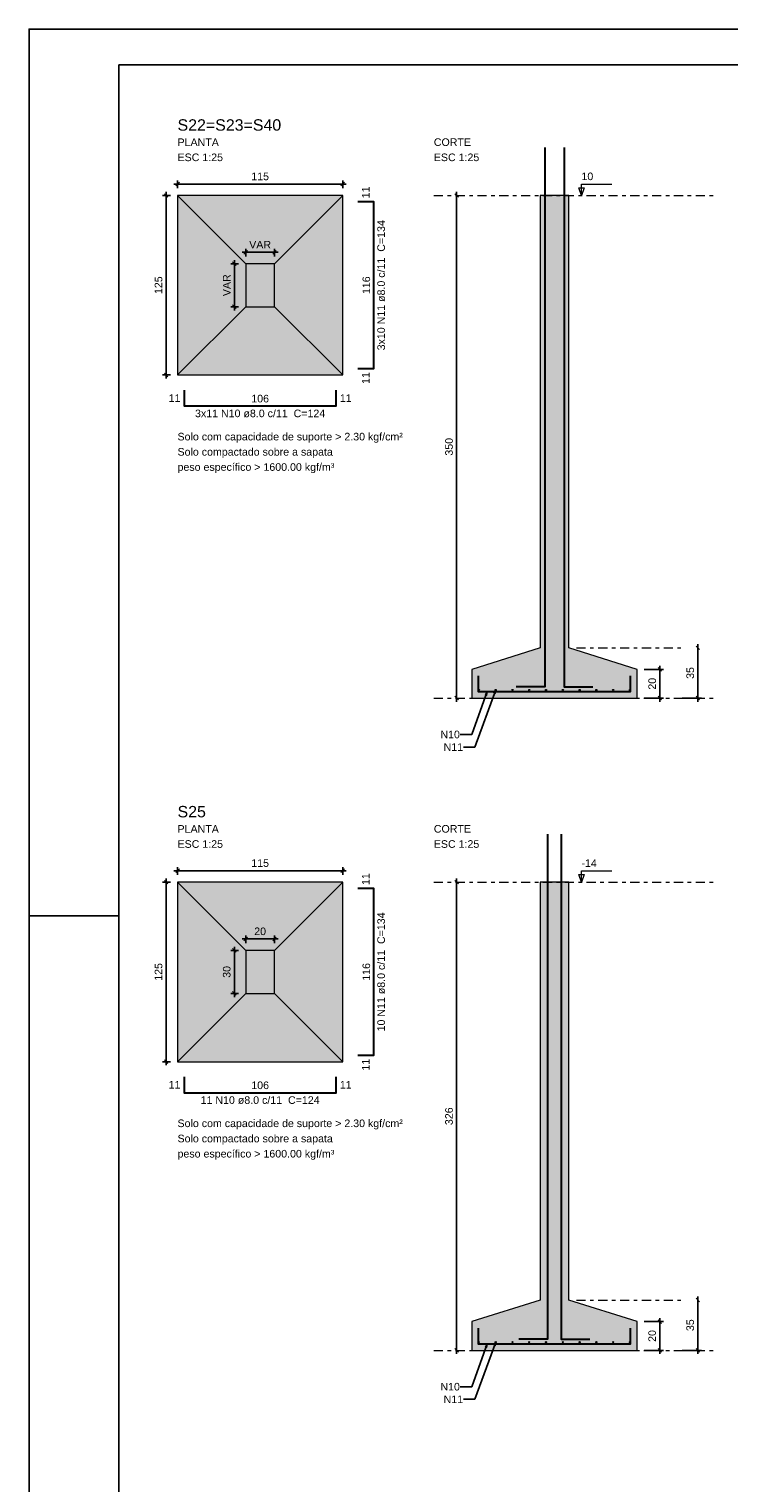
# Model space of a CAD drawing. Header units: millimetres. Extents: x 0 to 119, y 0 to 84.
# Tile 3 of 13: x 0 to 19, y 44 to 84. Entities that reach past the tile are written whole.
import ezdxf

# ---------------------------------------------------------------- set-up
doc = ezdxf.new("R2010")
doc.units = ezdxf.units.MM
doc.header["$MEASUREMENT"] = 0
doc.linetypes.add('DASHDOT', pattern=[2.54, 1.27, -0.635, 0, -0.635])
doc.linetypes.add('NULL', pattern=[0])
doc.layers.get('0').update_dxf_attribs({"lineweight": 18})
for name, color, linetype, lineweight in [('Descrição da armadura', 7, 'Continuous', 0), ('DT-Armadura', 2, 'Continuous', 30), ('DT-Barras no corte', 5, 'Continuous', 5), ('DT-Cotas', 9, 'Continuous', 5), ('DT-Forma', 5, 'Continuous', 5), ('DT-Hachura sapatas em corte', 43, 'Continuous', 5), ('DT-Hachura sapatas em planta', 43, 'Continuous', 5), ('DT-Pontilhado', 9, 'DASHDOT', 5), ('DT-Textos', 7, 'Continuous', 5), ('DT-Título', 3, 'Continuous', 20), ('Textos armaduras', 7, 'Continuous', 0)]:
    doc.layers.add(name, color=color, linetype=linetype, lineweight=lineweight)
doc.layers.add('SEDUC_MARF', color=1, linetype='Continuous')
doc.layers.add('SEDUC_MARGG', color=7, linetype='Continuous')
doc.styles.add('Arial', font='txt')
doc.dimstyles.get("Standard").update_dxf_attribs({"dimtxt": 0.18, "dimasz": 0.18, "dimexe": 0.18, "dimexo": 0.0625, "dimgap": 0.09, "dimtad": 0, "dimtih": 1, "dimtoh": 1, "dimdec": 4, "dimzin": 0, "dimdsep": 46, "dimtxsty": 'Standard', "dimcen": 0.09, "dimadec": 0, "dimazin": 0, "dimtfac": 1, "dimtdec": 4, "dimtofl": 0, "dimtmove": 0, "dimatfit": 3, "dimfxl": 1, "dimtolj": 1, "dimtzin": 0, "dimarcsym": 0})
doc.dimstyles.new('UM_25.000000', dxfattribs={"dimtxt": 0.18, "dimasz": 0.1, "dimexe": 0.1, "dimexo": 0.2, "dimgap": 0, "dimtad": 1, "dimtih": 1, "dimtoh": 1, "dimdec": 1, "dimlfac": 25, "dimzin": 0, "dimdsep": 46, "dimtxsty": 'Standard', "dimcen": 0.09, "dimdle": 0.1, "dimadec": 1, "dimazin": 2, "dimtfac": 1, "dimtdec": 4, "dimtofl": 0, "dimtmove": 0, "dimatfit": 3, "dimfxl": 1, "dimtolj": 1, "dimarcsym": 0})

# ---------------------------------------------------------------- blocks, each defined once
blk = doc.blocks.new('_Oblique')
at = {"color": 0, "linetype": 'ByBlock', "lineweight": -2}
blk.add_line((-0.5, -0.5), (0.5, 0.5), dxfattribs=at)
blk = doc.blocks.new('*D15')
at = {"layer": 'Defpoints', "color": 0}
for p in [(4.1354, 79.465408), (3.8177, 74.465408), (4.1354, 74.465408)]:
    blk.add_point(p, dxfattribs=at)
at = {"layer": 'DT-Cotas', "color": 0, "lineweight": -2}
for p, q in [((3.9354, 79.465408), (3.7177, 79.465408)), ((3.8177, 79.565408), (3.8177, 74.365408)), ((3.9354, 74.465408), (3.7177, 74.465408))]:
    blk.add_line(p, q, dxfattribs=at)
at = {"layer": 'DT-Cotas', "color": 0, "lineweight": -2, "xscale": 0.1, "yscale": 0.1, "zscale": 0.1}
for p, rotation in [((3.8177, 79.465408), 90), ((3.8177, 74.465408), 270)]:
    blk.add_blockref('_Oblique', p, dxfattribs=dict(at, rotation=rotation))
at = {"layer": 'DT-Cotas', "color": 7, "insert": (3.6059, 76.965408), "char_height": 0.2118, "attachment_point": 5, "rotation": 90, "style": 'Arial'}
blk.add_mtext('\\A1;125', dxfattribs=at)
blk = doc.blocks.new('*D16')
at = {"layer": 'Defpoints', "color": 0}
for p in [(8.7354, 79.783108), (4.1354, 79.465408), (8.7354, 79.465408)]:
    blk.add_point(p, dxfattribs=at)
at = {"layer": 'DT-Cotas', "color": 0, "lineweight": -2}
for p, q in [((4.0354, 79.783108), (8.8354, 79.783108)), ((4.1354, 79.665408), (4.1354, 79.883108)), ((8.7354, 79.665408), (8.7354, 79.883108))]:
    blk.add_line(p, q, dxfattribs=at)
at = {"layer": 'DT-Cotas', "color": 0, "lineweight": -2, "xscale": 0.1, "yscale": 0.1, "zscale": 0.1, "rotation": 180}
blk.add_blockref('_Oblique', (4.1354, 79.783108), dxfattribs=at)
at = {"layer": 'DT-Cotas', "color": 0, "lineweight": -2, "xscale": 0.1, "yscale": 0.1, "zscale": 0.1}
blk.add_blockref('_Oblique', (8.7354, 79.783108), dxfattribs=at)
at = {"layer": 'DT-Cotas', "color": 7, "insert": (6.4354, 79.994908), "char_height": 0.2118, "attachment_point": 5, "rotation": 0.0057296, "style": 'Arial'}
blk.add_mtext('\\A1;115', dxfattribs=at)
blk = doc.blocks.new('*D17')
at = {"layer": 'Defpoints', "color": 0}
for p in [(6.0354, 77.565408), (5.7177, 76.365408), (6.0354, 76.365408)]:
    blk.add_point(p, dxfattribs=at)
at = {"layer": 'DT-Cotas', "color": 0, "lineweight": -2}
for p, q in [((5.8354, 77.565408), (5.6177, 77.565408)), ((5.7177, 77.665408), (5.7177, 76.265408)), ((5.8354, 76.365408), (5.6177, 76.365408))]:
    blk.add_line(p, q, dxfattribs=at)
at = {"layer": 'DT-Cotas', "color": 0, "lineweight": -2, "xscale": 0.1, "yscale": 0.1, "zscale": 0.1}
for p, rotation in [((5.7177, 77.565408), 90), ((5.7177, 76.365408), 270)]:
    blk.add_blockref('_Oblique', p, dxfattribs=dict(at, rotation=rotation))
at = {"layer": 'DT-Cotas', "color": 7, "insert": (5.5059, 76.965408), "char_height": 0.2118, "attachment_point": 5, "rotation": 90, "style": 'Arial'}
blk.add_mtext('\\A1;VAR', dxfattribs=at)
blk = doc.blocks.new('*D18')
at = {"layer": 'Defpoints', "color": 0}
for p in [(6.8354, 77.883108), (6.0354, 77.565408), (6.8354, 77.565408)]:
    blk.add_point(p, dxfattribs=at)
at = {"layer": 'DT-Cotas', "color": 0, "lineweight": -2}
for p, q in [((5.9354, 77.883108), (6.9354, 77.883108)), ((6.0354, 77.765408), (6.0354, 77.983108)), ((6.8354, 77.765408), (6.8354, 77.983108))]:
    blk.add_line(p, q, dxfattribs=at)
at = {"layer": 'DT-Cotas', "color": 0, "lineweight": -2, "xscale": 0.1, "yscale": 0.1, "zscale": 0.1, "rotation": 180}
blk.add_blockref('_Oblique', (6.0354, 77.883108), dxfattribs=at)
at = {"layer": 'DT-Cotas', "color": 0, "lineweight": -2, "xscale": 0.1, "yscale": 0.1, "zscale": 0.1}
blk.add_blockref('_Oblique', (6.8354, 77.883108), dxfattribs=at)
at = {"layer": 'DT-Cotas', "color": 7, "insert": (6.4354, 78.094908), "char_height": 0.2118, "attachment_point": 5, "rotation": 0.0057296, "style": 'Arial'}
blk.add_mtext('\\A1;VAR', dxfattribs=at)
blk = doc.blocks.new('*D19')
at = {"layer": 'Defpoints', "color": 0}
for p in [(11.90868, 79.465408), (11.90868, 65.465408), (11.90868, 65.465408)]:
    blk.add_point(p, dxfattribs=at)
at = {"layer": 'DT-Cotas', "color": 0, "lineweight": -2}
blk.add_line((11.90868, 79.565408), (11.90868, 65.365408), dxfattribs=at)
at = {"layer": 'DT-Cotas', "color": 0, "lineweight": -2, "xscale": 0.1, "yscale": 0.1, "zscale": 0.1}
for p, rotation in [((11.90868, 79.465408), 90), ((11.90868, 65.465408), 270)]:
    blk.add_blockref('_Oblique', p, dxfattribs=dict(at, rotation=rotation))
at = {"layer": 'DT-Cotas', "color": 7, "insert": (11.69688, 72.465408), "char_height": 0.2118, "attachment_point": 5, "rotation": 90, "style": 'Arial'}
blk.add_mtext('\\A1;350', dxfattribs=at)
blk = doc.blocks.new('*D20')
at = {"layer": 'Defpoints', "color": 0}
for p in [(16.93228, 66.265408), (16.93228, 65.465408), (17.56768, 65.465408)]:
    blk.add_point(p, dxfattribs=at)
at = {"layer": 'DT-Cotas', "color": 0, "lineweight": -2}
for p, q in [((17.13228, 66.265408), (17.66768, 66.265408)), ((17.56768, 66.365408), (17.56768, 65.365408)), ((17.13228, 65.465408), (17.66768, 65.465408))]:
    blk.add_line(p, q, dxfattribs=at)
at = {"layer": 'DT-Cotas', "color": 0, "lineweight": -2, "xscale": 0.1, "yscale": 0.1, "zscale": 0.1}
for p, rotation in [((17.56768, 66.265408), 90), ((17.56768, 65.465408), 270)]:
    blk.add_blockref('_Oblique', p, dxfattribs=dict(at, rotation=rotation))
at = {"layer": 'DT-Cotas', "color": 7, "insert": (17.35588, 65.865408), "char_height": 0.2118, "attachment_point": 5, "rotation": 90, "style": 'Arial'}
blk.add_mtext('\\A1;20', dxfattribs=at)
blk = doc.blocks.new('*D21')
at = {"layer": 'Defpoints', "color": 0}
for p in [(18.62668, 66.865408), (17.99128, 65.465408), (18.62668, 65.465408)]:
    blk.add_point(p, dxfattribs=at)
at = {"layer": 'DT-Cotas', "color": 0, "lineweight": -2}
for p, q in [((18.62668, 66.965408), (18.62668, 65.365408)), ((18.19128, 65.465408), (18.72668, 65.465408))]:
    blk.add_line(p, q, dxfattribs=at)
at = {"layer": 'DT-Cotas', "color": 0, "lineweight": -2, "xscale": 0.1, "yscale": 0.1, "zscale": 0.1}
for p, rotation in [((18.62668, 66.865408), 90.00000000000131), ((18.62668, 65.465408), 270.0000000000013)]:
    blk.add_blockref('_Oblique', p, dxfattribs=dict(at, rotation=rotation))
at = {"layer": 'DT-Cotas', "color": 7, "insert": (18.41488, 66.165408), "char_height": 0.2118, "attachment_point": 5, "rotation": 90, "style": 'Arial'}
blk.add_mtext('\\A1;35', dxfattribs=at)
blk = doc.blocks.new('*D35')
at = {"layer": 'Defpoints', "color": 0}
for p in [(4.1354, 60.339401), (3.8177, 55.339401), (4.1354, 55.339401)]:
    blk.add_point(p, dxfattribs=at)
at = {"layer": 'DT-Cotas', "color": 0, "lineweight": -2}
for p, q in [((3.9354, 60.339401), (3.7177, 60.339401)), ((3.8177, 60.439401), (3.8177, 55.239401)), ((3.9354, 55.339401), (3.7177, 55.339401))]:
    blk.add_line(p, q, dxfattribs=at)
at = {"layer": 'DT-Cotas', "color": 0, "lineweight": -2, "xscale": 0.1, "yscale": 0.1, "zscale": 0.1}
for p, rotation in [((3.8177, 60.339401), 90), ((3.8177, 55.339401), 270)]:
    blk.add_blockref('_Oblique', p, dxfattribs=dict(at, rotation=rotation))
at = {"layer": 'DT-Cotas', "color": 7, "insert": (3.6059, 57.839401), "char_height": 0.2118, "attachment_point": 5, "rotation": 90, "style": 'Arial'}
blk.add_mtext('\\A1;125', dxfattribs=at)
blk = doc.blocks.new('*D36')
at = {"layer": 'Defpoints', "color": 0}
for p in [(4.1354, 60.339401), (8.7354, 60.657101), (8.7354, 60.339401)]:
    blk.add_point(p, dxfattribs=at)
at = {"layer": 'DT-Cotas', "color": 0, "lineweight": -2}
for p, q in [((4.1354, 60.539401), (4.1354, 60.757101)), ((8.7354, 60.539401), (8.7354, 60.757101)), ((4.0354, 60.657101), (8.8354, 60.657101))]:
    blk.add_line(p, q, dxfattribs=at)
at = {"layer": 'DT-Cotas', "color": 0, "lineweight": -2, "xscale": 0.1, "yscale": 0.1, "zscale": 0.1, "rotation": 180}
blk.add_blockref('_Oblique', (4.1354, 60.657101), dxfattribs=at)
at = {"layer": 'DT-Cotas', "color": 0, "lineweight": -2, "xscale": 0.1, "yscale": 0.1, "zscale": 0.1}
blk.add_blockref('_Oblique', (8.7354, 60.657101), dxfattribs=at)
at = {"layer": 'DT-Cotas', "color": 7, "insert": (6.4354, 60.868901), "char_height": 0.2118, "attachment_point": 5, "rotation": 0.0057296, "style": 'Arial'}
blk.add_mtext('\\A1;115', dxfattribs=at)
blk = doc.blocks.new('*D37')
at = {"layer": 'Defpoints', "color": 0}
for p in [(6.0354, 58.439401), (5.7177, 57.239401), (6.0354, 57.239401)]:
    blk.add_point(p, dxfattribs=at)
at = {"layer": 'DT-Cotas', "color": 0, "lineweight": -2}
for p, q in [((5.8354, 58.439401), (5.6177, 58.439401)), ((5.7177, 58.539401), (5.7177, 57.139401)), ((5.8354, 57.239401), (5.6177, 57.239401))]:
    blk.add_line(p, q, dxfattribs=at)
at = {"layer": 'DT-Cotas', "color": 0, "lineweight": -2, "xscale": 0.1, "yscale": 0.1, "zscale": 0.1}
for p, rotation in [((5.7177, 58.439401), 90), ((5.7177, 57.239401), 270)]:
    blk.add_blockref('_Oblique', p, dxfattribs=dict(at, rotation=rotation))
at = {"layer": 'DT-Cotas', "color": 7, "insert": (5.5059, 57.839401), "char_height": 0.2118, "attachment_point": 5, "rotation": 90, "style": 'Arial'}
blk.add_mtext('\\A1;30', dxfattribs=at)
blk = doc.blocks.new('*D38')
at = {"layer": 'Defpoints', "color": 0}
for p in [(6.8354, 58.757101), (6.0354, 58.439401), (6.8354, 58.439401)]:
    blk.add_point(p, dxfattribs=at)
at = {"layer": 'DT-Cotas', "color": 0, "lineweight": -2}
for p, q in [((5.9354, 58.757101), (6.9354, 58.757101)), ((6.0354, 58.639401), (6.0354, 58.857101)), ((6.8354, 58.639401), (6.8354, 58.857101))]:
    blk.add_line(p, q, dxfattribs=at)
at = {"layer": 'DT-Cotas', "color": 0, "lineweight": -2, "xscale": 0.1, "yscale": 0.1, "zscale": 0.1, "rotation": 180}
blk.add_blockref('_Oblique', (6.0354, 58.757101), dxfattribs=at)
at = {"layer": 'DT-Cotas', "color": 0, "lineweight": -2, "xscale": 0.1, "yscale": 0.1, "zscale": 0.1}
blk.add_blockref('_Oblique', (6.8354, 58.757101), dxfattribs=at)
at = {"layer": 'DT-Cotas', "color": 7, "insert": (6.4354, 58.968901), "char_height": 0.2118, "attachment_point": 5, "rotation": 0.0057296, "style": 'Arial'}
blk.add_mtext('\\A1;20', dxfattribs=at)
blk = doc.blocks.new('*D39')
at = {"layer": 'Defpoints', "color": 0}
for p in [(11.90868, 60.339401), (11.90868, 47.299401), (11.90868, 47.299401)]:
    blk.add_point(p, dxfattribs=at)
at = {"layer": 'DT-Cotas', "color": 0, "lineweight": -2}
blk.add_line((11.90868, 60.439401), (11.90868, 47.199401), dxfattribs=at)
at = {"layer": 'DT-Cotas', "color": 0, "lineweight": -2, "xscale": 0.1, "yscale": 0.1, "zscale": 0.1}
for p, rotation in [((11.90868, 60.339401), 90), ((11.90868, 47.299401), 270)]:
    blk.add_blockref('_Oblique', p, dxfattribs=dict(at, rotation=rotation))
at = {"layer": 'DT-Cotas', "color": 7, "insert": (11.69688, 53.819401), "char_height": 0.2118, "attachment_point": 5, "rotation": 90, "style": 'Arial'}
blk.add_mtext('\\A1;326', dxfattribs=at)
blk = doc.blocks.new('*D40')
at = {"layer": 'Defpoints', "color": 0}
for p in [(16.93228, 48.099401), (16.93228, 47.299401), (17.56768, 47.299401)]:
    blk.add_point(p, dxfattribs=at)
at = {"layer": 'DT-Cotas', "color": 0, "lineweight": -2}
for p, q in [((17.56768, 48.199401), (17.56768, 47.199401)), ((17.13228, 48.099401), (17.66768, 48.099401)), ((17.13228, 47.299401), (17.66768, 47.299401))]:
    blk.add_line(p, q, dxfattribs=at)
at = {"layer": 'DT-Cotas', "color": 0, "lineweight": -2, "xscale": 0.1, "yscale": 0.1, "zscale": 0.1}
for p, rotation in [((17.56768, 48.099401), 90), ((17.56768, 47.299401), 270)]:
    blk.add_blockref('_Oblique', p, dxfattribs=dict(at, rotation=rotation))
at = {"layer": 'DT-Cotas', "color": 7, "insert": (17.35588, 47.699401), "char_height": 0.2118, "attachment_point": 5, "rotation": 90, "style": 'Arial'}
blk.add_mtext('\\A1;20', dxfattribs=at)
blk = doc.blocks.new('*D41')
at = {"layer": 'Defpoints', "color": 0}
for p in [(18.62668, 48.699401), (17.99128, 47.299401), (18.62668, 47.299401)]:
    blk.add_point(p, dxfattribs=at)
at = {"layer": 'DT-Cotas', "color": 0, "lineweight": -2}
for p, q in [((18.62668, 48.799401), (18.62668, 47.199401)), ((18.19128, 47.299401), (18.72668, 47.299401))]:
    blk.add_line(p, q, dxfattribs=at)
at = {"layer": 'DT-Cotas', "color": 0, "lineweight": -2, "xscale": 0.1, "yscale": 0.1, "zscale": 0.1}
for p, rotation in [((18.62668, 48.699401), 90.00000000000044), ((18.62668, 47.299401), 270.0000000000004)]:
    blk.add_blockref('_Oblique', p, dxfattribs=dict(at, rotation=rotation))
at = {"layer": 'DT-Cotas', "color": 7, "insert": (18.41488, 47.999401), "char_height": 0.2118, "attachment_point": 5, "rotation": 90, "style": 'Arial'}
blk.add_mtext('\\A1;35', dxfattribs=at)

msp = doc.modelspace()

# ---------------------------------------------------------------- hatches: boundary and pattern name
at = {"layer": 'DT-Hachura sapatas em corte', "linetype": 'Continuous'}
for points in [[(14.2323, 66.8654), (14.2323, 66.8654), (12.3323, 66.2654), (12.3323, 65.4654), (16.9323, 65.4654), (16.9323, 66.2654), (15.0323, 66.8654), (15.0323, 66.8654), (15.0323, 79.4654), (14.2323, 79.4654), (14.2323, 66.8654)], [(14.2323, 48.6994), (14.2323, 48.6994), (12.3323, 48.0994), (12.3323, 47.2994), (16.9323, 47.2994), (16.9323, 48.0994), (15.0323, 48.6994), (15.0323, 48.6994), (15.0323, 60.3394), (14.2323, 60.3394), (14.2323, 48.6994)]]:
    msp.add_hatch(color=43, dxfattribs=at).paths.add_polyline_path(points)
at = {"layer": 'DT-Hachura sapatas em planta', "linetype": 'Continuous'}
for points in [[(4.1354, 74.4654), (8.7354, 74.4654), (8.7354, 79.4654), (4.1354, 79.4654), (4.1354, 74.4654)], [(4.1354, 55.3394), (8.7354, 55.3394), (8.7354, 60.3394), (4.1354, 60.3394), (4.1354, 55.3394)]]:
    msp.add_hatch(color=43, dxfattribs=at).paths.add_polyline_path(points)

# ---------------------------------------------------------------- linework, layer by layer
at = {"layer": 'DT-Armadura'}
for points in [[(14.3623, 80.7997), (14.3623, 65.7804), (13.5623, 65.7804)], [(14.9023, 80.7997), (14.9023, 65.7804), (15.7023, 65.7804)], [(9.159, 74.6454), (9.599, 74.6454), (9.599, 79.2854), (9.159, 79.2854)], [(4.3154, 74.0418), (4.3154, 73.6018), (8.5554, 73.6018), (8.5554, 74.0418)], [(12.5123, 66.0854), (12.5123, 65.6454), (16.7523, 65.6454), (16.7523, 66.0854)], [(14.4423, 61.6737), (14.4423, 47.6144), (13.6423, 47.6144)], [(14.8223, 61.6737), (14.8223, 47.6144), (15.6223, 47.6144)], [(9.159, 55.5194), (9.599, 55.5194), (9.599, 60.1594), (9.159, 60.1594)], [(4.3154, 54.9158), (4.3154, 54.4758), (8.5554, 54.4758), (8.5554, 54.9158)], [(12.5123, 47.9194), (12.5123, 47.4794), (16.7523, 47.4794), (16.7523, 47.9194)]]:
    msp.add_lwpolyline(points, dxfattribs=at)
at = {"layer": 'DT-Barras no corte'}
for centre in [(12.5283, 65.6934), (12.9958, 65.6934), (13.4634, 65.6934), (13.9309, 65.6934), (14.3985, 65.6934), (14.8661, 65.6934), (15.3336, 65.6934), (15.8012, 65.6934), (16.2687, 65.6934), (16.7363, 65.6934), (12.5283, 47.5274), (12.9958, 47.5274), (13.4634, 47.5274), (13.9309, 47.5274), (14.3985, 47.5274), (14.8661, 47.5274), (15.3336, 47.5274), (15.8012, 47.5274), (16.2687, 47.5274), (16.7363, 47.5274)]:
    msp.add_circle(centre, 0.016, dxfattribs=at)
at = {"layer": 'DT-Forma'}
for p, q in [((4.1354, 79.4654), (6.0354, 77.5654)), ((8.7354, 79.4654), (6.8354, 77.5654)), ((4.1354, 74.4654), (6.0354, 76.3654)), ((4.1354, 74.4654), (6.0354, 76.3654)), ((8.7354, 74.4654), (6.8354, 76.3654)), ((4.1354, 60.3394), (6.0354, 58.4394)), ((8.7354, 60.3394), (6.8354, 58.4394)), ((4.1354, 55.3394), (6.0354, 57.2394)), ((4.1354, 55.3394), (6.0354, 57.2394)), ((8.7354, 55.3394), (6.8354, 57.2394))]:
    msp.add_line(p, q, dxfattribs=at)
for points in [[(4.1354, 74.4654), (8.7354, 74.4654), (8.7354, 79.4654), (4.1354, 79.4654), (4.1354, 74.4654)], [(14.2323, 66.8654), (14.2323, 66.8654), (12.3323, 66.2654), (12.3323, 65.4654), (16.9323, 65.4654), (16.9323, 66.2654), (15.0323, 66.8654), (15.0323, 66.8654), (15.0323, 79.4654), (14.2323, 79.4654), (14.2323, 66.8654)], [(6.0354, 76.3654), (6.8354, 76.3654), (6.8354, 77.5654), (6.0354, 77.5654), (6.0354, 76.3654)], [(4.1354, 55.3394), (8.7354, 55.3394), (8.7354, 60.3394), (4.1354, 60.3394), (4.1354, 55.3394)], [(14.2323, 48.6994), (14.2323, 48.6994), (12.3323, 48.0994), (12.3323, 47.2994), (16.9323, 47.2994), (16.9323, 48.0994), (15.0323, 48.6994), (15.0323, 48.6994), (15.0323, 60.3394), (14.2323, 60.3394), (14.2323, 48.6994)], [(6.0354, 57.2394), (6.8354, 57.2394), (6.8354, 58.4394), (6.0354, 58.4394), (6.0354, 57.2394)]]:
    msp.add_lwpolyline(points, close=True, dxfattribs=at)
at = {"layer": 'DT-Pontilhado', "ltscale": 0.2}
for p, q in [((11.2733, 79.4654), (19.0503, 79.4654)), ((15.2441, 66.8654), (18.2031, 66.8654)), ((11.2733, 65.4654), (19.0503, 65.4654)), ((11.2733, 60.3394), (19.0503, 60.3394)), ((15.2441, 48.6994), (18.2031, 48.6994)), ((11.2733, 47.2994), (19.0503, 47.2994))]:
    msp.add_line(p, q, dxfattribs=at)
at = {"layer": 'DT-Textos'}
for points in [[(15.3853, 79.4654), (15.3853, 79.7831), (16.2325, 79.7831)], [(15.3853, 60.3394), (15.3853, 60.6571), (16.2325, 60.6571)]]:
    msp.add_lwpolyline(points, dxfattribs=at)
for points in [[(15.4559, 79.6772), (15.3853, 79.4654), (15.3147, 79.6772), (15.4559, 79.6772)], [(15.4559, 60.5512), (15.3853, 60.3394), (15.3147, 60.5512), (15.4559, 60.5512)]]:
    msp.add_lwpolyline(points, close=True, dxfattribs=at)
at = {"layer": 'SEDUC_MARF'}
msp.add_line((0, 59.4), (2.5, 59.4), dxfattribs=at)
msp.add_lwpolyline([(118.9, 84.1), (0, 84.1), (0, 0), (118.9, 0)], close=True, dxfattribs=at)
at = {"layer": 'SEDUC_MARGG'}
msp.add_lwpolyline([(2.5, 1), (117.9, 1), (117.9, 83.1), (2.5, 83.1), (2.5, 1)], dxfattribs=at)

# ---------------------------------------------------------------- texts
at = {"layer": 'Descrição da armadura', "linetype": 'NULL', "char_height": 0.2118, "attachment_point": 8, "rotation": 90.00021, "line_spacing_factor": 0.9, "style": 'Arial'}
for s, insert, width in [('3x10 N11 ø8.0 c/11  C=134', (9.9171, 76.965), 7.109531), ('10 N11 ø8.0 c/11  C=134', (9.9171, 57.839), 6.496963)]:
    msp.add_mtext(s, dxfattribs=dict(at, insert=insert, width=width))
at = {"layer": 'Descrição da armadura', "linetype": 'NULL', "char_height": 0.2118, "line_spacing_factor": 0.9, "style": 'Arial'}
for s, insert, width, attachment_point in [('3x11 N10 ø8.0 c/11  C=124', (6.435, 73.2839), 7.109531, 8), ('N10', (11.9997, 64.4512), 1.103994, 6), ('N11', (12.0886, 64.1012), 1.103994, 6), ('11 N10 ø8.0 c/11  C=124', (6.435, 54.1579), 6.496963, 8), ('N10', (11.9997, 46.2852), 1.103994, 6), ('N11', (12.0886, 45.9352), 1.103994, 6)]:
    msp.add_mtext(s, dxfattribs=dict(at, insert=insert, width=width, attachment_point=attachment_point))
at = {"layer": 'DT-Textos', "linetype": 'NULL', "char_height": 0.2118, "attachment_point": 7, "line_spacing_factor": 0.798, "style": 'Arial'}
for s, insert, width in [('PLANTA', (4.135, 80.8419), 2.256279), ('CORTE', (11.273, 80.8419), 2.03), ('ESC 1:25', (4.135, 80.4189), 2.482559), ('ESC 1:25', (11.273, 80.4189), 2.482559), ('10', (15.385, 79.8889), 0.645137), ('Solo com capacidade de suporte > 2.30 kgf/cm²', (4.135, 72.579), 12.299795), ('Solo compactado sobre a sapata', (4.135, 72.155), 8.479951), ('peso específico > 1600.00 kgf/m³', (4.135, 71.732), 8.560098), ('PLANTA', (4.135, 61.7159), 2.256279), ('CORTE', (11.273, 61.7159), 2.03), ('ESC 1:25', (4.135, 61.2929), 2.482559), ('ESC 1:25', (11.273, 61.2929), 2.482559), ('-14', (15.385, 60.7629), 0.838281), ('Solo com capacidade de suporte > 2.30 kgf/cm²', (4.135, 53.453), 12.299795), ('Solo compactado sobre a sapata', (4.135, 53.029), 8.479951), ('peso específico > 1600.00 kgf/m³', (4.135, 52.606), 8.560098)]:
    msp.add_mtext(s, dxfattribs=dict(at, insert=insert, width=width))
at = {"layer": 'DT-Título', "linetype": 'NULL', "char_height": 0.3177, "attachment_point": 7, "line_spacing_factor": 0.798, "style": 'Arial'}
for s, insert, width in [('S22=S23=S40', (4.135, 81.2658), 5.725156), ('S25', (4.135, 62.1398), 1.565781)]:
    msp.add_mtext(s, dxfattribs=dict(at, insert=insert, width=width))
at = {"layer": 'Textos armaduras', "linetype": 'NULL', "char_height": 0.2118, "rotation": 90.00021, "line_spacing_factor": 0.9, "style": 'Arial'}
for s, insert, width, attachment_point in [('11', (9.4849, 79.3854), 1.045137, 7), ('116', (9.5017, 76.9654), 1.367705, 8), ('11', (9.2731, 74.5454), 1.045137, 3), ('11', (9.4849, 60.2594), 1.045137, 7), ('116', (9.5017, 57.8394), 1.367705, 8), ('11', (9.2731, 55.4194), 1.045137, 3)]:
    msp.add_mtext(s, dxfattribs=dict(at, insert=insert, width=width, attachment_point=attachment_point))
at = {"layer": 'Textos armaduras', "linetype": 'NULL', "char_height": 0.2118, "line_spacing_factor": 0.9, "style": 'Arial'}
for s, insert, width, attachment_point in [('11', (4.2154, 73.7159), 1.045137, 9), ('106', (6.4354, 73.6991), 1.367705, 8), ('11', (8.6554, 73.9277), 1.045137, 1), ('11', (4.2154, 54.5899), 1.045137, 9), ('106', (6.4354, 54.5731), 1.367705, 8), ('11', (8.6554, 54.8017), 1.045137, 1)]:
    msp.add_mtext(s, dxfattribs=dict(at, insert=insert, width=width, attachment_point=attachment_point))

# ---------------------------------------------------------------- dimensions: what is measured, and where the dimension line sits
at = {"layer": 'DT-Cotas'}
for base, p1, p2, picture, middle in [((8.7354, 79.7831), (4.1354, 79.4654), (8.7354, 79.4654), '*D16', (6.4354, 79.9949)), ((8.7354, 60.6571), (4.1354, 60.3394), (8.7354, 60.3394), '*D36', (6.4354, 60.8689)), ((6.8354, 58.7571), (6.0354, 58.4394), (6.8354, 58.4394), '*D38', (6.4354, 58.9689))]:
    dim = msp.add_linear_dim(base=base, p1=p1, p2=p2, dimstyle='UM_25.000000', override={"dimtxt": 0.2118, "dimasz": 0.1, "dimexe": 0.1, "dimexo": 0.2, "dimtad": 1, "dimtih": 0, "dimtoh": 0, "dimdec": 1, "dimlfac": 25, "dimzin": 8, "dimtxsty": 'Arial', "dimblk": 'Oblique', "dimblk1": 'Oblique', "dimblk2": 'Oblique', "dimsah": 1, "dimdle": 0.1, "dimse1": 0, "dimse2": 0, "dimclrt": 7, "dimadec": 1, "dimazin": 3, "dimtmove": 2, "dimldrblk": 'Oblique'}, dxfattribs=at)
    dim.commit()
    dim.dimension.update_dxf_attribs({"geometry": picture, "text_midpoint": middle, "dimtype": 160, "text_rotation": 0.00573})
for base, p1, p2, override, picture, middle in [((3.8177, 74.4654), (4.1354, 79.4654), (4.1354, 74.4654), {"dimtxt": 0.2118, "dimasz": 0.1, "dimexe": 0.1, "dimexo": 0.2, "dimtad": 1, "dimtih": 0, "dimtoh": 0, "dimdec": 1, "dimlfac": 25, "dimzin": 8, "dimtxsty": 'Arial', "dimblk": 'Oblique', "dimblk1": 'Oblique', "dimblk2": 'Oblique', "dimsah": 1, "dimdle": 0.1, "dimse1": 0, "dimse2": 0, "dimclrt": 7, "dimadec": 1, "dimazin": 3, "dimtmove": 2, "dimldrblk": 'Oblique'}, '*D15', (3.6059, 76.9654)), ((11.9087, 65.4654), (11.9087, 79.4654), (11.9087, 65.4654), {"dimtxt": 0.2118, "dimasz": 0.1, "dimexe": 0.1, "dimexo": 0.2, "dimtad": 1, "dimtih": 0, "dimtoh": 0, "dimdec": 1, "dimlfac": 25, "dimzin": 8, "dimtxsty": 'Arial', "dimblk": 'Oblique', "dimblk1": 'Oblique', "dimblk2": 'Oblique', "dimsah": 1, "dimdle": 0.1, "dimse1": 1, "dimse2": 1, "dimclrt": 7, "dimadec": 1, "dimazin": 3, "dimtmove": 2, "dimldrblk": 'Oblique'}, '*D19', (11.6969, 72.4654)), ((18.6267, 65.4654), (18.6267, 66.8654), (17.9913, 65.4654), {"dimtxt": 0.2118, "dimasz": 0.1, "dimexe": 0.1, "dimexo": 0.2, "dimtad": 1, "dimtih": 0, "dimtoh": 0, "dimdec": 1, "dimlfac": 25, "dimzin": 8, "dimtxsty": 'Arial', "dimblk": 'Oblique', "dimblk1": 'Oblique', "dimblk2": 'Oblique', "dimsah": 1, "dimdle": 0.1, "dimse1": 1, "dimse2": 0, "dimclrt": 7, "dimadec": 1, "dimazin": 3, "dimtmove": 2, "dimldrblk": 'Oblique'}, '*D21', (18.4149, 66.1654)), ((17.5677, 65.4654), (16.9323, 66.2654), (16.9323, 65.4654), {"dimtxt": 0.2118, "dimasz": 0.1, "dimexe": 0.1, "dimexo": 0.2, "dimtad": 1, "dimtih": 0, "dimtoh": 0, "dimdec": 1, "dimlfac": 25, "dimzin": 8, "dimtxsty": 'Arial', "dimblk": 'Oblique', "dimblk1": 'Oblique', "dimblk2": 'Oblique', "dimsah": 1, "dimdle": 0.1, "dimse1": 0, "dimse2": 0, "dimclrt": 7, "dimadec": 1, "dimazin": 3, "dimtmove": 2, "dimldrblk": 'Oblique'}, '*D20', (17.3559, 65.8654)), ((3.8177, 55.3394), (4.1354, 60.3394), (4.1354, 55.3394), {"dimtxt": 0.2118, "dimasz": 0.1, "dimexe": 0.1, "dimexo": 0.2, "dimtad": 1, "dimtih": 0, "dimtoh": 0, "dimdec": 1, "dimlfac": 25, "dimzin": 8, "dimtxsty": 'Arial', "dimblk": 'Oblique', "dimblk1": 'Oblique', "dimblk2": 'Oblique', "dimsah": 1, "dimdle": 0.1, "dimse1": 0, "dimse2": 0, "dimclrt": 7, "dimadec": 1, "dimazin": 3, "dimtmove": 2, "dimldrblk": 'Oblique'}, '*D35', (3.6059, 57.8394)), ((11.9087, 47.2994), (11.9087, 60.3394), (11.9087, 47.2994), {"dimtxt": 0.2118, "dimasz": 0.1, "dimexe": 0.1, "dimexo": 0.2, "dimtad": 1, "dimtih": 0, "dimtoh": 0, "dimdec": 1, "dimlfac": 25, "dimzin": 8, "dimtxsty": 'Arial', "dimblk": 'Oblique', "dimblk1": 'Oblique', "dimblk2": 'Oblique', "dimsah": 1, "dimdle": 0.1, "dimse1": 1, "dimse2": 1, "dimclrt": 7, "dimadec": 1, "dimazin": 3, "dimtmove": 2, "dimldrblk": 'Oblique'}, '*D39', (11.6969, 53.8194)), ((5.7177, 57.2394), (6.0354, 58.4394), (6.0354, 57.2394), {"dimtxt": 0.2118, "dimasz": 0.1, "dimexe": 0.1, "dimexo": 0.2, "dimtad": 1, "dimtih": 0, "dimtoh": 0, "dimdec": 1, "dimlfac": 25, "dimzin": 8, "dimtxsty": 'Arial', "dimblk": 'Oblique', "dimblk1": 'Oblique', "dimblk2": 'Oblique', "dimsah": 1, "dimdle": 0.1, "dimse1": 0, "dimse2": 0, "dimclrt": 7, "dimadec": 1, "dimazin": 3, "dimtmove": 2, "dimldrblk": 'Oblique'}, '*D37', (5.5059, 57.8394)), ((18.6267, 47.2994), (18.6267, 48.6994), (17.9913, 47.2994), {"dimtxt": 0.2118, "dimasz": 0.1, "dimexe": 0.1, "dimexo": 0.2, "dimtad": 1, "dimtih": 0, "dimtoh": 0, "dimdec": 1, "dimlfac": 25, "dimzin": 8, "dimtxsty": 'Arial', "dimblk": 'Oblique', "dimblk1": 'Oblique', "dimblk2": 'Oblique', "dimsah": 1, "dimdle": 0.1, "dimse1": 1, "dimse2": 0, "dimclrt": 7, "dimadec": 1, "dimazin": 3, "dimtmove": 2, "dimldrblk": 'Oblique'}, '*D41', (18.4149, 47.9994)), ((17.5677, 47.2994), (16.9323, 48.0994), (16.9323, 47.2994), {"dimtxt": 0.2118, "dimasz": 0.1, "dimexe": 0.1, "dimexo": 0.2, "dimtad": 1, "dimtih": 0, "dimtoh": 0, "dimdec": 1, "dimlfac": 25, "dimzin": 8, "dimtxsty": 'Arial', "dimblk": 'Oblique', "dimblk1": 'Oblique', "dimblk2": 'Oblique', "dimsah": 1, "dimdle": 0.1, "dimse1": 0, "dimse2": 0, "dimclrt": 7, "dimadec": 1, "dimazin": 3, "dimtmove": 2, "dimldrblk": 'Oblique'}, '*D40', (17.3559, 47.6994))]:
    dim = msp.add_linear_dim(base=base, p1=p1, p2=p2, angle=90, dimstyle='UM_25.000000', override=override, dxfattribs=at)
    dim.commit()
    dim.dimension.update_dxf_attribs({"geometry": picture, "text_midpoint": middle, "dimtype": 160, "text_rotation": 90})
dim = msp.add_linear_dim(base=(6.8354, 77.8831), p1=(6.0354, 77.5654), p2=(6.8354, 77.5654), text='VAR', dimstyle='UM_25.000000', override={"dimtxt": 0.2118, "dimasz": 0.1, "dimexe": 0.1, "dimexo": 0.2, "dimtad": 1, "dimtih": 0, "dimtoh": 0, "dimdec": 1, "dimlfac": 25, "dimzin": 8, "dimtxsty": 'Arial', "dimblk": 'Oblique', "dimblk1": 'Oblique', "dimblk2": 'Oblique', "dimsah": 1, "dimdle": 0.1, "dimse1": 0, "dimse2": 0, "dimclrt": 7, "dimadec": 1, "dimazin": 3, "dimtmove": 2, "dimldrblk": 'Oblique'}, dxfattribs=at)
dim.commit()
dim.dimension.update_dxf_attribs({"geometry": '*D18', "text_midpoint": (6.4354, 78.0949), "dimtype": 160, "text_rotation": 0.00573})
dim = msp.add_linear_dim(base=(5.7177, 76.3654), p1=(6.0354, 77.5654), p2=(6.0354, 76.3654), angle=90, text='VAR', dimstyle='UM_25.000000', override={"dimtxt": 0.2118, "dimasz": 0.1, "dimexe": 0.1, "dimexo": 0.2, "dimtad": 1, "dimtih": 0, "dimtoh": 0, "dimdec": 1, "dimlfac": 25, "dimzin": 8, "dimtxsty": 'Arial', "dimblk": 'Oblique', "dimblk1": 'Oblique', "dimblk2": 'Oblique', "dimsah": 1, "dimdle": 0.1, "dimse1": 0, "dimse2": 0, "dimclrt": 7, "dimadec": 1, "dimazin": 3, "dimtmove": 2, "dimldrblk": 'Oblique'}, dxfattribs=at)
dim.commit()
dim.dimension.update_dxf_attribs({"geometry": '*D17', "text_midpoint": (5.5059, 76.9654), "dimtype": 160, "text_rotation": 90})

# ---------------------------------------------------------------- leaders
for points in [[(12.7621, 65.6454), (12.3274, 64.4512), (12.0097, 64.4512)], [(12.9958, 65.6934), (12.4163, 64.1012), (12.0986, 64.1012)], [(12.7621, 47.4794), (12.3274, 46.2852), (12.0097, 46.2852)], [(12.9958, 47.5274), (12.4163, 45.9352), (12.0986, 45.9352)]]:
    msp.add_leader(points, dimstyle='Standard', override={"dimasz": 0.1, "dimldrblk": 'Closed'}, dxfattribs=at)

doc.saveas('drawing.dxf')
